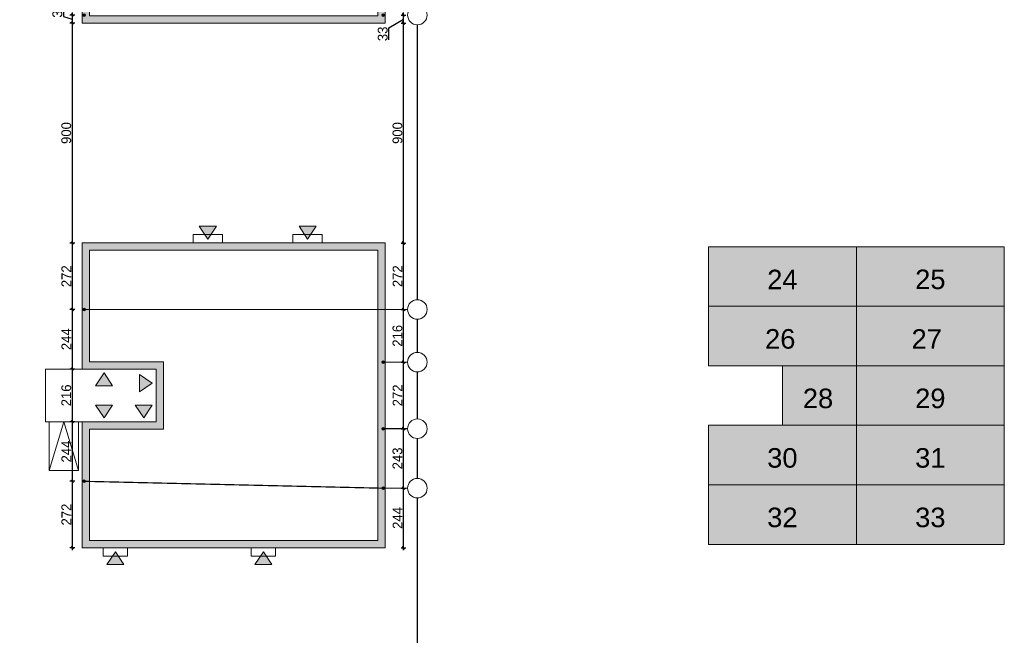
# Model space of a CAD drawing. Header units: millimetres. Extents: x 1962 to 3194, y -795 to -219.
# Tile 158 of 256: x 2539 to 2580, y -579 to -554. Entities that reach past the tile are written whole.
import ezdxf

# ---------------------------------------------------------------- set-up
doc = ezdxf.new("R2010")
doc.units = ezdxf.units.MM
doc.layers.get('0').update_dxf_attribs({"lineweight": 5})
doc.layers.get('Defpoints').update_dxf_attribs({"lineweight": 9})
for name, color, linetype, lineweight in [('A_hatch kolory funkcji kontenerów', 7, 'Continuous', 9), ('A_obiekty kontenery', 152, 'Continuous', 9), ('A_obiekty kontenery opisy', 142, 'Continuous', 9), ('A_wymiary detale', 82, 'Continuous', 9), ('A_wyposażenie kanalizacja', 32, 'Continuous', 9), ('S-ks', 12, 'Continuous', 9)]:
    doc.layers.add(name, color=color, linetype=linetype, lineweight=lineweight)
doc.styles.get("Standard").update_dxf_attribs({"font": 'arial.ttf'})
doc.styles.add('wymiary pzt', font='txt')
doc.dimstyles.new('wymiary detale', dxfattribs={"dimtxt": 0.2, "dimasz": 0.05, "dimexe": 0.05, "dimexo": 0, "dimgap": 0.02, "dimtad": 1, "dimdec": 0, "dimlfac": 100, "dimzin": 0, "dimtxsty": 'wymiary pzt', "dimblk": 'OBLIQUE', "dimcen": 0.1, "dimdle": 0.05, "dimadec": 1, "dimazin": 0, "dimtfac": 1, "dimtmove": 0, "dimatfit": 3, "dimfxl": 0, "dimarcsym": 0})

# ---------------------------------------------------------------- blocks, each defined once
blk = doc.blocks.new('zw$5BF2')
at = {"layer": 'A_obiekty kontenery opisy'}
h = blk.add_hatch(color=256, dxfattribs=at)
h.dxf.hatch_style = 1
h.paths.add_polyline_path([(-0.75, 0.5), (0, 0), (-0.75, -0.5)])
blk.add_lwpolyline([(-0.75, 0.5), (0, 0), (-0.75, -0.5)], close=True, dxfattribs=at)
blk = doc.blocks.new('zw$FF17')
at = {"layer": 'A_obiekty kontenery opisy'}
h = blk.add_hatch(color=256, dxfattribs=at)
h.dxf.hatch_style = 1
h.paths.add_polyline_path([(-14.954, 0), (-14.954, -6.338), (-12.396, -6.338), (-12.396, -10.032), (-9.367, -10.032), (-9.367, -12.19), (-12.396, -12.19), (-12.396, -19.784), (-9.367, -19.784), (-9.367, -21.942), (-12.396, -21.942), (-12.396, -27.098), (0, -27.098), (0, 0)])
h.paths.add_polyline_path([(-14.654, -6.038), (-14.654, -0.3), (-0.3, -0.3), (-0.3, -26.798), (-12.096, -26.798), (-12.096, -22.242), (-9.067, -22.242), (-9.067, -19.484), (-12.096, -19.484), (-12.096, -12.49), (-9.067, -12.49), (-9.067, -9.732), (-12.096, -9.732), (-12.096, -6.038)], flags=16)
h = blk.add_hatch(color=256, dxfattribs=at)
h.dxf.hatch_style = 1
h.paths.add_polyline_path([(-12.396, -48.568), (-12.396, -43.412), (-9.367, -43.412), (-9.367, -41.254), (-12.396, -41.254), (-12.396, -36.098), (0, -36.098), (0, -48.568)])
h.paths.add_polyline_path([(-12.096, -48.268), (-12.096, -43.712), (-9.067, -43.712), (-9.067, -40.954), (-12.096, -40.954), (-12.096, -36.398), (-0.3, -36.398), (-0.3, -48.268)], flags=16)
at = {"layer": 'A_wyposażenie kanalizacja'}
h = blk.add_hatch(color=256, dxfattribs=at)
h.dxf.hatch_style = 1
h.paths.add_polyline_path([(-12.316, -2.682, 0.414214), (-12.371, -2.737, 2.414214)])
h = blk.add_hatch(color=256, dxfattribs=at)
h.dxf.hatch_style = 1
h.paths.add_polyline_path([(-0.08, -2.682, -0.414214), (-0.025, -2.737, -2.414214)])
h = blk.add_hatch(color=256, dxfattribs=at)
h.dxf.hatch_style = 1
h.paths.add_polyline_path([(-12.316, -7.227, 0.414214), (-12.371, -7.282, 2.414214)])
h = blk.add_hatch(color=256, dxfattribs=at)
h.dxf.hatch_style = 1
h.paths.add_polyline_path([(-0.08, -7.227, -0.414214), (-0.025, -7.282, -2.414214)])
h = blk.add_hatch(color=256, dxfattribs=at)
h.dxf.hatch_style = 1
h.paths.add_polyline_path([(-12.316, -16.979, -0.414214), (-12.261, -17.034, -2.414214)])
h = blk.add_hatch(color=256, dxfattribs=at)
h.dxf.hatch_style = 1
h.paths.add_polyline_path([(-0.08, -16.979, -0.414214), (-0.025, -17.034, -2.414214)])
h = blk.add_hatch(color=256, dxfattribs=at)
h.dxf.hatch_style = 1
h.paths.add_polyline_path([(-12.316, -19.441, -0.414214), (-12.261, -19.496, -2.414214)])
h = blk.add_hatch(color=256, dxfattribs=at)
h.dxf.hatch_style = 1
h.paths.add_polyline_path([(-0.08, -19.431, -0.414214), (-0.025, -19.486, -2.414214)])
h = blk.add_hatch(color=256, dxfattribs=at)
h.dxf.hatch_style = 1
h.paths.add_polyline_path([(-12.316, -26.715, -0.414214), (-12.261, -26.77, -2.414214)])
h = blk.add_hatch(color=256, dxfattribs=at)
h.dxf.hatch_style = 1
h.paths.add_polyline_path([(-0.08, -26.715, -0.414214), (-0.025, -26.77, -2.414214)])
h = blk.add_hatch(color=256, dxfattribs=at)
h.dxf.hatch_style = 1
h.paths.add_polyline_path([(-12.316, -38.762, -0.414214), (-12.261, -38.817, -2.414214)])
h = blk.add_hatch(color=256, dxfattribs=at)
h.dxf.hatch_style = 1
h.paths.add_polyline_path([(-0.08, -40.918, -0.414214), (-0.025, -40.973, -2.414214)])
h = blk.add_hatch(color=256, dxfattribs=at)
h.dxf.hatch_style = 1
h.paths.add_polyline_path([(-0.08, -43.641, -0.414214), (-0.025, -43.696, -2.414214)])
h = blk.add_hatch(color=256, dxfattribs=at)
h.dxf.hatch_style = 1
h.paths.add_polyline_path([(-12.316, -45.794, -0.414214), (-12.261, -45.849, -2.414214)])
h = blk.add_hatch(color=256, dxfattribs=at)
h.dxf.hatch_style = 1
h.paths.add_polyline_path([(-0.08, -46.076, -0.414214), (-0.025, -46.131, -2.414214)])
at = {"layer": 'A_obiekty kontenery'}
blk.add_line((-13.896, -41.254), (-13.896, -43.412), dxfattribs=at)
for points in [[(-12.396, -27.098), (0, -27.098), (0, 0), (-14.954, 0), (-14.954, -6.338), (-12.396, -6.338), (-12.396, -10.032), (-9.367, -10.032), (-9.367, -12.19), (-12.396, -12.19), (-12.396, -19.784), (-9.367, -19.784), (-9.367, -21.942), (-12.396, -21.942)], [(-8.304, 0), (-7.304, 0), (-7.304, 0.35), (-8.304, 0.35)], [(-5.092, 0), (-4.092, 0), (-4.092, 0.35), (-5.092, 0.35)], [(-12.096, -26.798), (-0.3, -26.798), (-0.3, -0.3), (-14.654, -0.3), (-14.654, -6.038), (-12.096, -6.038), (-12.096, -9.732), (-9.067, -9.732), (-9.067, -12.49), (-12.096, -12.49), (-12.096, -19.484), (-9.067, -19.484), (-9.067, -22.242), (-12.096, -22.242)], [(-13.095, -6.338), (-14.095, -6.338), (-14.095, -6.688), (-13.095, -6.688)], [(-7.854, -36.098), (-6.654, -36.098), (-6.654, -35.748), (-7.854, -35.748)], [(-3.769, -36.098), (-2.569, -36.098), (-2.569, -35.748), (-3.769, -35.748)], [(0, -36.098), (-12.396, -36.098), (-12.396, -41.254), (-9.367, -41.254), (-9.367, -43.412), (-12.396, -43.412), (-12.396, -48.568), (0, -48.568)], [(-0.3, -36.398), (-12.096, -36.398), (-12.096, -40.954), (-9.067, -40.954), (-9.067, -43.712), (-12.096, -43.712), (-12.096, -48.268), (-0.3, -48.268)], [(-13.746, -45.412), (-12.546, -45.412), (-12.546, -43.412), (-13.746, -43.412)], [(-10.537, -48.568), (-11.537, -48.568), (-11.537, -48.918), (-10.537, -48.918)], [(-4.479, -48.568), (-5.479, -48.568), (-5.479, -48.918), (-4.479, -48.918)]]:
    blk.add_lwpolyline(points, close=True, dxfattribs=at)
for points in [[(-12.396, -12.19), (-12.396, -10.032)], [(-12.046, -12.19), (-12.046, -10.032)], [(-12.396, -21.942), (-12.396, -19.784)], [(-12.046, -21.942), (-12.046, -19.784)], [(-12.396, -41.254), (-13.896, -41.254), (-13.896, -43.412), (-12.396, -43.412)], [(-13.746, -45.412), (-13.146, -43.412), (-12.546, -45.412)]]:
    blk.add_lwpolyline(points, dxfattribs=at)
at = {"layer": 'A_wyposażenie kanalizacja'}
for centre in [(-12.316, -2.737), (-0.08, -2.737), (-12.316, -7.282), (-0.08, -7.282), (-12.316, -17.034), (-0.08, -17.034), (-12.316, -19.496), (-0.08, -19.486), (-12.316, -26.77), (-0.08, -26.77), (-12.316, -38.817), (-0.08, -40.973), (-0.08, -43.696), (-12.316, -45.849), (-0.08, -46.131)]:
    blk.add_circle(centre, 0.055, dxfattribs=at)
at = {"layer": 'A_obiekty kontenery'}
for p, xscale, yscale, zscale, rotation in [((-7.804, 0.16), 0.7000000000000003, 0.7000000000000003, 0.7000000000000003, 269.9999999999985), ((-4.592, 0.16), 0.7000000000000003, 0.7000000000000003, 0.7000000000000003, 269.9999999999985), ((-13.595, -6.498), 0.7000000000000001, 0.7000000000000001, 0.7000000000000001, 89.99999999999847), ((-9.527, -11.111), 0.7, 0.7, 0.7, 359.9999999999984), ((-9.527, -20.863), 0.7, 0.7, 0.7, 359.9999999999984), ((-7.254, -35.938), 0.7000000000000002, 0.7000000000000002, 0.7000000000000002, 269.9999999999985), ((-3.169, -35.938), 0.7000000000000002, 0.7000000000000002, 0.7000000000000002, 269.9999999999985), ((-11.5, -41.414), 0.7000000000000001, 0.7000000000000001, 0.7000000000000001, 89.99999999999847), ((-9.527, -41.833), 0.7, 0.7, 0.7, 359.9999999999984), ((-11.5, -43.252), 0.7000000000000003, 0.7000000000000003, 0.7000000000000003, 269.9999999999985), ((-9.877, -43.252), 0.7000000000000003, 0.7000000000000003, 0.7000000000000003, 269.9999999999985), ((-11.037, -48.728), 0.7000000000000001, 0.7000000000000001, 0.7000000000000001, 89.99999999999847), ((-4.979, -48.728), 0.7000000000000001, 0.7000000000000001, 0.7000000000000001, 89.99999999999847)]:
    blk.add_blockref('zw$5BF2', p, dxfattribs=dict(at, xscale=xscale, yscale=yscale, zscale=zscale, rotation=rotation))
blk = doc.blocks.new('zw$8536')
at = {"layer": 'S-ks', "const_width": 0.05}
for points in [[(-21.783, -36.619), (-17.034, -26.424)], [(-21.783, -36.619), (-17.034, -26.424)], [(-34.313, -31.224), (-23.221, -36.391)], [(-23.221, -36.391), (-22.315, -36.813)], [(-22.694, -38.574), (-22.121, -37.345)], [(-22.694, -38.574), (-22.121, -37.345)], [(-26.31, -43.021), (-37.282, -37.598)], [(-24.132, -38.345), (-23.225, -38.767)], [(-23.031, -39.299), (-23.844, -41.042)], [(-23.844, -41.042), (-23.031, -39.299)], [(-23.844, -41.042), (-23.031, -39.299)], [(-25.282, -40.814), (-24.375, -41.236)], [(-24.872, -43.249), (-24.181, -41.767)], [(-24.872, -43.249), (-24.181, -41.767)], [(-24.181, -41.767), (-24.872, -43.249)], [(-26.31, -43.021), (-25.403, -43.443)], [(-31.884, -58.302), (-25.21, -43.974)]]:
    blk.add_lwpolyline(points, dxfattribs=at)
at = {"layer": 'S-ks'}
for centre in [(-16.865, -26.061), (-21.952, -36.982), (-22.863, -38.936), (-24.012, -41.405), (-25.041, -43.612)]:
    blk.add_circle(centre, 0.4, dxfattribs=at)
blk = doc.blocks.new('_Oblique')
at = {"color": 0, "linetype": 'ByBlock', "lineweight": -2}
blk.add_line((-0.5, -0.5), (0.5, 0.5), dxfattribs=at)
blk = doc.blocks.new('*D1266')
at = {"layer": 'A_wymiary detale', "color": 0, "lineweight": -2}
for p, q in [((2541.052, -553.283), (2541.052, -553.769)), ((2541.417, -553.614), (2541.417, -554.143)), ((2541.052, -553.769), (2541.417, -553.878)), ((2541.517, -553.714), (2541.317, -553.714)), ((2541.517, -554.043), (2541.317, -554.043))]:
    blk.add_line(p, q, dxfattribs=at)
at = {"layer": 'Defpoints', "color": 0}
for p in [(2541.417, -554.043), (2541.823, -554.043), (2541.903, -553.714)]:
    blk.add_point(p, dxfattribs=at)
at = {"layer": 'A_wymiary detale', "color": 0, "lineweight": -2, "xscale": 0.1, "yscale": 0.1, "zscale": 0.1}
for p, rotation in [((2541.417, -553.714), 90), ((2541.417, -554.043), 270)]:
    blk.add_blockref('_Oblique', p, dxfattribs=dict(at, rotation=rotation))
at = {"layer": 'A_wymiary detale', "color": 0, "insert": (2540.808, -553.526), "char_height": 0.4, "attachment_point": 5, "rotation": 90, "style": 'wymiary pzt'}
blk.add_mtext('33', dxfattribs=at)
blk = doc.blocks.new('*D1267')
at = {"layer": 'A_wymiary detale', "color": 0, "lineweight": -2}
for p, q in [((2541.517, -554.043), (2541.317, -554.043)), ((2541.417, -553.943), (2541.417, -563.143)), ((2541.517, -563.043), (2541.317, -563.043))]:
    blk.add_line(p, q, dxfattribs=at)
at = {"layer": 'Defpoints', "color": 0}
for p in [(2541.823, -554.043), (2541.417, -563.043), (2541.823, -563.043)]:
    blk.add_point(p, dxfattribs=at)
at = {"layer": 'A_wymiary detale', "color": 0, "lineweight": -2, "xscale": 0.1, "yscale": 0.1, "zscale": 0.1}
for p, rotation in [((2541.417, -554.043), 90), ((2541.417, -563.043), 270)]:
    blk.add_blockref('_Oblique', p, dxfattribs=dict(at, rotation=rotation))
at = {"layer": 'A_wymiary detale', "color": 0, "insert": (2541.172, -558.543), "char_height": 0.4, "attachment_point": 5, "rotation": 90, "style": 'wymiary pzt'}
blk.add_mtext('900', dxfattribs=at)
blk = doc.blocks.new('*D1268')
at = {"layer": 'A_wymiary detale', "color": 0, "lineweight": -2}
for p, q in [((2541.517, -563.043), (2541.317, -563.043)), ((2541.417, -562.943), (2541.417, -565.862)), ((2541.517, -565.762), (2541.317, -565.762))]:
    blk.add_line(p, q, dxfattribs=at)
at = {"layer": 'Defpoints', "color": 0}
for p in [(2541.823, -563.043), (2541.417, -565.762), (2541.903, -565.762)]:
    blk.add_point(p, dxfattribs=at)
at = {"layer": 'A_wymiary detale', "color": 0, "lineweight": -2, "xscale": 0.1, "yscale": 0.1, "zscale": 0.1}
for p, rotation in [((2541.417, -563.043), 90), ((2541.417, -565.762), 270)]:
    blk.add_blockref('_Oblique', p, dxfattribs=dict(at, rotation=rotation))
at = {"layer": 'A_wymiary detale', "color": 0, "insert": (2541.174, -564.402), "char_height": 0.4, "attachment_point": 5, "rotation": 90, "style": 'wymiary pzt'}
blk.add_mtext('272', dxfattribs=at)
blk = doc.blocks.new('*D1269')
at = {"layer": 'A_wymiary detale', "color": 0, "lineweight": -2}
for p, q in [((2541.417, -565.662), (2541.417, -568.299)), ((2541.517, -565.762), (2541.317, -565.762)), ((2541.517, -568.199), (2541.317, -568.199))]:
    blk.add_line(p, q, dxfattribs=at)
at = {"layer": 'Defpoints', "color": 0}
for p in [(2541.903, -565.762), (2541.417, -568.199), (2541.823, -568.199)]:
    blk.add_point(p, dxfattribs=at)
at = {"layer": 'A_wymiary detale', "color": 0, "lineweight": -2, "xscale": 0.1, "yscale": 0.1, "zscale": 0.1}
for p, rotation in [((2541.417, -565.762), 90), ((2541.417, -568.199), 270)]:
    blk.add_blockref('_Oblique', p, dxfattribs=dict(at, rotation=rotation))
at = {"layer": 'A_wymiary detale', "color": 0, "insert": (2541.174, -566.98), "char_height": 0.4, "attachment_point": 5, "rotation": 90, "style": 'wymiary pzt'}
blk.add_mtext('244', dxfattribs=at)
blk = doc.blocks.new('*D1270')
at = {"layer": 'A_wymiary detale', "color": 0, "lineweight": -2}
for p, q in [((2541.417, -568.099), (2541.417, -570.457)), ((2541.517, -568.199), (2541.317, -568.199)), ((2541.517, -570.357), (2541.317, -570.357))]:
    blk.add_line(p, q, dxfattribs=at)
at = {"layer": 'Defpoints', "color": 0}
for p in [(2541.823, -568.199), (2541.417, -570.357), (2541.823, -570.357)]:
    blk.add_point(p, dxfattribs=at)
at = {"layer": 'A_wymiary detale', "color": 0, "lineweight": -2, "xscale": 0.1, "yscale": 0.1, "zscale": 0.1}
for p, rotation in [((2541.417, -568.199), 90), ((2541.417, -570.357), 270)]:
    blk.add_blockref('_Oblique', p, dxfattribs=dict(at, rotation=rotation))
at = {"layer": 'A_wymiary detale', "color": 0, "insert": (2541.172, -569.278), "char_height": 0.4, "attachment_point": 5, "rotation": 90, "style": 'wymiary pzt'}
blk.add_mtext('216', dxfattribs=at)
blk = doc.blocks.new('*D1271')
at = {"layer": 'A_wymiary detale', "color": 0, "lineweight": -2}
for p, q in [((2541.517, -570.357), (2541.317, -570.357)), ((2541.417, -570.257), (2541.417, -572.894)), ((2541.517, -572.794), (2541.317, -572.794))]:
    blk.add_line(p, q, dxfattribs=at)
at = {"layer": 'Defpoints', "color": 0}
for p in [(2541.823, -570.357), (2541.417, -572.794), (2541.903, -572.794)]:
    blk.add_point(p, dxfattribs=at)
at = {"layer": 'A_wymiary detale', "color": 0, "lineweight": -2, "xscale": 0.1, "yscale": 0.1, "zscale": 0.1}
for p, rotation in [((2541.417, -570.357), 90), ((2541.417, -572.794), 270)]:
    blk.add_blockref('_Oblique', p, dxfattribs=dict(at, rotation=rotation))
at = {"layer": 'A_wymiary detale', "color": 0, "insert": (2541.174, -571.575), "char_height": 0.4, "attachment_point": 5, "rotation": 90, "style": 'wymiary pzt'}
blk.add_mtext('244', dxfattribs=at)
blk = doc.blocks.new('*D1272')
at = {"layer": 'A_wymiary detale', "color": 0, "lineweight": -2}
for p, q in [((2541.517, -572.794), (2541.317, -572.794)), ((2541.417, -572.694), (2541.417, -575.613)), ((2541.517, -575.513), (2541.317, -575.513))]:
    blk.add_line(p, q, dxfattribs=at)
at = {"layer": 'Defpoints', "color": 0}
for p in [(2541.903, -572.794), (2541.417, -575.513), (2541.823, -575.513)]:
    blk.add_point(p, dxfattribs=at)
at = {"layer": 'A_wymiary detale', "color": 0, "lineweight": -2, "xscale": 0.1, "yscale": 0.1, "zscale": 0.1}
for p, rotation in [((2541.417, -572.794), 90), ((2541.417, -575.513), 270)]:
    blk.add_blockref('_Oblique', p, dxfattribs=dict(at, rotation=rotation))
at = {"layer": 'A_wymiary detale', "color": 0, "insert": (2541.174, -574.153), "char_height": 0.4, "attachment_point": 5, "rotation": 90, "style": 'wymiary pzt'}
blk.add_mtext('272', dxfattribs=at)
blk = doc.blocks.new('*D1273')
at = {"layer": 'A_wymiary detale', "color": 0, "lineweight": -2}
for p, q in [((2554.97, -575.613), (2554.97, -572.976)), ((2554.87, -573.076), (2555.07, -573.076)), ((2554.87, -575.513), (2555.07, -575.513))]:
    blk.add_line(p, q, dxfattribs=at)
at = {"layer": 'Defpoints', "color": 0}
for p in [(2554.219, -573.076), (2554.97, -573.076), (2554.219, -575.513)]:
    blk.add_point(p, dxfattribs=at)
at = {"layer": 'A_wymiary detale', "color": 0, "lineweight": -2, "xscale": 0.1, "yscale": 0.1, "zscale": 0.1}
for p, rotation in [((2554.97, -573.076), 90.00000000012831), ((2554.97, -575.513), 270.0000000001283)]:
    blk.add_blockref('_Oblique', p, dxfattribs=dict(at, rotation=rotation))
at = {"layer": 'A_wymiary detale', "color": 0, "insert": (2554.728, -574.294), "char_height": 0.4, "attachment_point": 5, "rotation": 90, "style": 'wymiary pzt'}
blk.add_mtext('244', dxfattribs=at)
blk = doc.blocks.new('*D1274')
at = {"layer": 'A_wymiary detale', "color": 0, "lineweight": -2}
for p, q in [((2554.97, -573.176), (2554.97, -570.541)), ((2554.87, -570.641), (2555.07, -570.641)), ((2554.87, -573.076), (2555.07, -573.076))]:
    blk.add_line(p, q, dxfattribs=at)
at = {"layer": 'Defpoints', "color": 0}
for p in [(2554.139, -570.641), (2554.97, -570.641), (2554.219, -573.076)]:
    blk.add_point(p, dxfattribs=at)
at = {"layer": 'A_wymiary detale', "color": 0, "lineweight": -2, "xscale": 0.1, "yscale": 0.1, "zscale": 0.1}
for p, rotation in [((2554.97, -570.641), 90.00000000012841), ((2554.97, -573.076), 270.0000000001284)]:
    blk.add_blockref('_Oblique', p, dxfattribs=dict(at, rotation=rotation))
at = {"layer": 'A_wymiary detale', "color": 0, "insert": (2554.726, -571.858), "char_height": 0.4, "attachment_point": 5, "rotation": 90, "style": 'wymiary pzt'}
blk.add_mtext('243', dxfattribs=at)
blk = doc.blocks.new('*D1275')
at = {"layer": 'A_wymiary detale', "color": 0, "lineweight": -2}
for p, q in [((2554.87, -567.918), (2555.07, -567.918)), ((2554.97, -570.741), (2554.97, -567.818)), ((2554.87, -570.641), (2555.07, -570.641))]:
    blk.add_line(p, q, dxfattribs=at)
at = {"layer": 'Defpoints', "color": 0}
for p in [(2554.139, -567.918), (2554.97, -567.918), (2554.139, -570.641)]:
    blk.add_point(p, dxfattribs=at)
at = {"layer": 'A_wymiary detale', "color": 0, "lineweight": -2, "xscale": 0.1, "yscale": 0.1, "zscale": 0.1}
for p, rotation in [((2554.97, -567.918), 90.00000000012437), ((2554.97, -570.641), 270.0000000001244)]:
    blk.add_blockref('_Oblique', p, dxfattribs=dict(at, rotation=rotation))
at = {"layer": 'A_wymiary detale', "color": 0, "insert": (2554.728, -569.279), "char_height": 0.4, "attachment_point": 5, "rotation": 90, "style": 'wymiary pzt'}
blk.add_mtext('272', dxfattribs=at)
blk = doc.blocks.new('*D1276')
at = {"layer": 'A_wymiary detale', "color": 0, "lineweight": -2}
for p, q in [((2554.97, -568.018), (2554.97, -565.662)), ((2554.87, -565.762), (2555.07, -565.762)), ((2554.87, -567.918), (2555.07, -567.918))]:
    blk.add_line(p, q, dxfattribs=at)
at = {"layer": 'Defpoints', "color": 0}
for p in [(2554.139, -565.762), (2554.97, -565.762), (2554.139, -567.918)]:
    blk.add_point(p, dxfattribs=at)
at = {"layer": 'A_wymiary detale', "color": 0, "lineweight": -2, "xscale": 0.1, "yscale": 0.1, "zscale": 0.1}
for p, rotation in [((2554.97, -565.762), 90.00000000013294), ((2554.97, -567.918), 270.0000000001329)]:
    blk.add_blockref('_Oblique', p, dxfattribs=dict(at, rotation=rotation))
at = {"layer": 'A_wymiary detale', "color": 0, "insert": (2554.726, -566.84), "char_height": 0.4, "attachment_point": 5, "rotation": 90, "style": 'wymiary pzt'}
blk.add_mtext('216', dxfattribs=at)
blk = doc.blocks.new('*D1277')
at = {"layer": 'A_wymiary detale', "color": 0, "lineweight": -2}
for p, q in [((2554.87, -563.043), (2555.07, -563.043)), ((2554.97, -565.862), (2554.97, -562.943)), ((2554.87, -565.762), (2555.07, -565.762))]:
    blk.add_line(p, q, dxfattribs=at)
at = {"layer": 'Defpoints', "color": 0}
for p in [(2554.219, -563.043), (2554.97, -563.043), (2554.139, -565.762)]:
    blk.add_point(p, dxfattribs=at)
at = {"layer": 'A_wymiary detale', "color": 0, "lineweight": -2, "xscale": 0.1, "yscale": 0.1, "zscale": 0.1}
for p, rotation in [((2554.97, -563.043), 90.00000000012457), ((2554.97, -565.762), 270.0000000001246)]:
    blk.add_blockref('_Oblique', p, dxfattribs=dict(at, rotation=rotation))
at = {"layer": 'A_wymiary detale', "color": 0, "insert": (2554.728, -564.402), "char_height": 0.4, "attachment_point": 5, "rotation": 90, "style": 'wymiary pzt'}
blk.add_mtext('272', dxfattribs=at)
blk = doc.blocks.new('*D1278')
at = {"layer": 'A_wymiary detale', "color": 0, "lineweight": -2}
for p, q in [((2554.87, -554.043), (2555.07, -554.043)), ((2554.97, -563.143), (2554.97, -553.943)), ((2554.87, -563.043), (2555.07, -563.043))]:
    blk.add_line(p, q, dxfattribs=at)
at = {"layer": 'Defpoints', "color": 0}
for p in [(2554.219, -554.043), (2554.97, -554.043), (2554.219, -563.043)]:
    blk.add_point(p, dxfattribs=at)
at = {"layer": 'A_wymiary detale', "color": 0, "lineweight": -2, "xscale": 0.1, "yscale": 0.1, "zscale": 0.1}
for p, rotation in [((2554.97, -554.043), 90.00000000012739), ((2554.97, -563.043), 270.0000000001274)]:
    blk.add_blockref('_Oblique', p, dxfattribs=dict(at, rotation=rotation))
at = {"layer": 'A_wymiary detale', "color": 0, "insert": (2554.726, -558.543), "char_height": 0.4, "attachment_point": 5, "rotation": 90, "style": 'wymiary pzt'}
blk.add_mtext('900', dxfattribs=at)
blk = doc.blocks.new('*D1279')
at = {"layer": 'A_wymiary detale', "color": 0, "lineweight": -2}
for p, q in [((2554.97, -554.143), (2554.97, -553.614)), ((2554.366, -554.243), (2554.97, -553.878)), ((2554.87, -553.714), (2555.07, -553.714)), ((2554.87, -554.043), (2555.07, -554.043)), ((2554.366, -554.729), (2554.366, -554.243))]:
    blk.add_line(p, q, dxfattribs=at)
at = {"layer": 'Defpoints', "color": 0}
for p in [(2554.139, -553.714), (2554.219, -554.043), (2554.97, -553.714)]:
    blk.add_point(p, dxfattribs=at)
at = {"layer": 'A_wymiary detale', "color": 0, "lineweight": -2, "xscale": 0.1, "yscale": 0.1, "zscale": 0.1}
for p, rotation in [((2554.97, -553.714), 90.00000000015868), ((2554.97, -554.043), 270.0000000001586)]:
    blk.add_blockref('_Oblique', p, dxfattribs=dict(at, rotation=rotation))
at = {"layer": 'A_wymiary detale', "color": 0, "insert": (2554.122, -554.486), "char_height": 0.4, "attachment_point": 5, "rotation": 90, "style": 'wymiary pzt'}
blk.add_mtext('33', dxfattribs=at)

msp = doc.modelspace()

# ---------------------------------------------------------------- hatches: boundary and pattern name
at = {"layer": 'A_hatch kolory funkcji kontenerów'}
h = msp.add_hatch(color=151, dxfattribs=at)
h.dxf.hatch_style = 2
h.paths.add_polyline_path([(2567.4497, -565.6326), (2567.4497, -563.1976), (2573.5047, -563.1976), (2573.5047, -565.6326)])
h = msp.add_hatch(color=191, dxfattribs=at)
h.dxf.hatch_style = 2
h.paths.add_polyline_path([(2573.5047, -565.6326), (2573.5047, -563.1976), (2579.5597, -563.1976), (2579.5597, -565.6326)])
h = msp.add_hatch(color=134, dxfattribs=at)
h.dxf.hatch_style = 2
h.paths.add_polyline_path([(2567.4497, -572.9376), (2567.4497, -570.5026), (2570.4772, -570.5026), (2570.4772, -568.0676), (2567.4497, -568.0676), (2567.4497, -565.6326), (2579.5597, -565.6326), (2579.5597, -572.9376)])
h = msp.add_hatch(color=1, dxfattribs=at)
h.dxf.hatch_style = 2
h.paths.add_polyline_path([(2567.4497, -572.9376), (2567.4497, -575.3726), (2579.5597, -575.3726), (2579.5597, -572.9376)])

# ---------------------------------------------------------------- linework, layer by layer
at = {"layer": 'A_obiekty kontenery'}
for points in [[(2567.4497, -563.1976), (2567.4497, -565.6326), (2573.5047, -565.6326), (2573.5047, -563.1976)], [(2573.5047, -563.1976), (2573.5047, -565.6326), (2579.5597, -565.6326), (2579.5597, -563.1976)], [(2573.5047, -565.6326), (2573.5047, -568.0676), (2567.4497, -568.0676), (2567.4497, -565.6326)], [(2579.5597, -565.6326), (2579.5597, -568.0676), (2573.5047, -568.0676), (2573.5047, -565.6326)], [(2573.5047, -568.0676), (2573.5047, -570.5026), (2570.4772, -570.5026), (2570.4772, -568.0676)], [(2579.5597, -568.0676), (2579.5597, -570.5026), (2573.5047, -570.5026), (2573.5047, -568.0676)], [(2573.5047, -570.5026), (2573.5047, -572.9376), (2567.4497, -572.9376), (2567.4497, -570.5026)], [(2579.5597, -570.5026), (2579.5597, -572.9376), (2573.5047, -572.9376), (2573.5047, -570.5026)], [(2567.4497, -572.9376), (2567.4497, -575.3726), (2573.5047, -575.3726), (2573.5047, -572.9376)], [(2573.5047, -572.9376), (2573.5047, -575.3726), (2579.5597, -575.3726), (2579.5597, -572.9376)]]:
    msp.add_lwpolyline(points, close=True, dxfattribs=at)

# ---------------------------------------------------------------- block references
msp.add_blockref('zw$FF17', (2554.2187, -526.9446), dxfattribs=at)
at = {"layer": 'S-ks', "rotation": 24.97819419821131}
msp.add_blockref('zw$8536', (2559.8212, -522.9689), dxfattribs=at)

# ---------------------------------------------------------------- texts
at = {"layer": 'A_obiekty kontenery opisy', "char_height": 0.8, "width": 6.055, "attachment_point": 5}
for s, insert in [('24', (2570.4772, -564.536)), ('25', (2576.5322, -564.536)), ('26', (2570.3897, -566.971)), ('27', (2576.3846, -566.971)), ('28', (2571.935, -569.406)), ('29', (2576.5322, -569.406)), ('30', (2570.4772, -571.841)), ('31', (2576.5322, -571.841)), ('32', (2570.4772, -574.276)), ('33', (2576.5322, -574.276))]:
    msp.add_mtext(s, dxfattribs=dict(at, insert=insert))

# ---------------------------------------------------------------- dimensions: what is measured, and where the dimension line sits
at = {"layer": 'A_wymiary detale'}
for base, p1, p2, override, picture, middle in [((2541.4165, -554.0426), (2541.9027, -553.7142), (2541.8227, -554.0426), {"dimscale": 2, "dimblk": 'Oblique', "dimtmove": 1}, '*D1266', (2540.8083, -553.7292)), ((2541.4165, -563.0426), (2541.8227, -554.0426), (2541.8227, -563.0426), {"dimscale": 2, "dimblk": 'Oblique', "dimtmove": 1}, '*D1267', (2541.1724, -558.5426)), ((2554.97, -554.0426), (2554.2187, -563.0426), (2554.2187, -554.0426), {"dimscale": 2, "dimblk": 'Oblique', "dimtmove": 1}, '*D1278', (2554.7259, -558.5426)), ((2541.4165, -565.7616), (2541.8227, -563.0426), (2541.9027, -565.7616), {"dimscale": 2, "dimblk": 'Oblique', "dimtmove": 1}, '*D1268', (2541.1744, -564.4021)), ((2554.97, -563.0426), (2554.1387, -565.7616), (2554.2187, -563.0426), {"dimscale": 2, "dimblk": 'Oblique', "dimtmove": 1}, '*D1277', (2554.7279, -564.4021)), ((2541.4165, -568.1986), (2541.9027, -565.7616), (2541.8227, -568.1986), {"dimscale": 2, "dimblk": 'Oblique', "dimtmove": 1}, '*D1269', (2541.1743, -566.9801)), ((2554.97, -565.7616), (2554.1387, -567.9176), (2554.1387, -565.7616), {"dimscale": 2, "dimblk": 'Oblique', "dimtmove": 1}, '*D1276', (2554.7259, -566.8396)), ((2541.4165, -570.3566), (2541.8227, -568.1986), (2541.8227, -570.3566), {"dimscale": 2, "dimblk": 'Oblique', "dimtmove": 1}, '*D1270', (2541.1724, -569.2776)), ((2554.97, -567.9176), (2554.1387, -570.6408), (2554.1387, -567.9176), {"dimscale": 2, "dimblk": 'Oblique', "dimtmove": 1}, '*D1275', (2554.7279, -569.2792)), ((2541.4165, -572.7936), (2541.8227, -570.3566), (2541.9027, -572.7936), {"dimscale": 2, "dimblk": 'Oblique', "dimtmove": 1}, '*D1271', (2541.1743, -571.5751)), ((2554.97, -570.6408), (2554.2187, -573.0756), (2554.1387, -570.6408), {"dimscale": 2, "dimblk": 'Oblique', "dimtmove": 1}, '*D1274', (2554.7259, -571.8582)), ((2541.4165, -575.5126), (2541.9027, -572.7936), (2541.8227, -575.5126), {"dimscale": 2, "dimtmove": 1}, '*D1272', (2541.1744, -574.1531))]:
    dim = msp.add_linear_dim(base=base, p1=p1, p2=p2, angle=90, dimstyle='wymiary detale', override=override, dxfattribs=at)
    dim.commit()
    dim.dimension.update_dxf_attribs({"geometry": picture, "text_midpoint": middle})
dim = msp.add_linear_dim(base=(2554.97, -553.7142), p1=(2554.2187, -554.0426), p2=(2554.1387, -553.7142), angle=90, dimstyle='wymiary detale', override={"dimscale": 2, "dimblk": 'Oblique', "dimtmove": 1}, dxfattribs=at)
dim.commit()
dim.dimension.update_dxf_attribs({"geometry": '*D1279', "text_midpoint": (2554.3658, -554.2827), "dimtype": 160})
dim = msp.add_aligned_dim(p1=(2554.2187, -575.5126), p2=(2554.2187, -573.0756), distance=-0.7512, dimstyle='wymiary detale', override={"dimscale": 2, "dimblk": 'Oblique', "dimtmove": 1}, dxfattribs=at)
dim.commit()
dim.dimension.update_dxf_attribs({"geometry": '*D1273', "text_midpoint": (2554.7278, -574.2941)})

doc.saveas('drawing.dxf')
